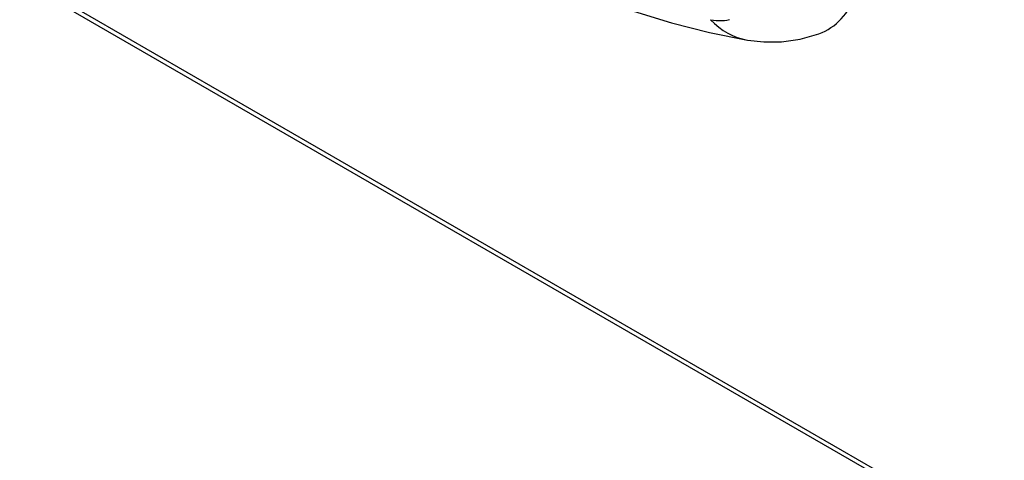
# Model space of a CAD drawing. Header units: inches. Extents: x 23 to 567, y 61 to 264.
# Tile 184 of 256: x 516.203 to 517.224, y 235.048 to 235.505. Entities that reach past the tile are written whole.
import ezdxf

# ---------------------------------------------------------------- set-up
doc = ezdxf.new("R2010")
doc.units = ezdxf.units.IN
doc.header["$MEASUREMENT"] = 0
doc.layers.add('Visible Edges(ANSI)', color=7, linetype='Continuous', lineweight=25)
doc.layers.add('Visible Tangent Edges(ANSI)', color=7, linetype='Continuous', lineweight=25)

msp = doc.modelspace()

# ---------------------------------------------------------------- linework, layer by layer
at = {"layer": 'Visible Edges(ANSI)'}
for p, q in [((515.7067, 235.8325), (517.8281, 234.6078)), ((515.711, 235.835), (517.8323, 234.6102))]:
    msp.add_line(p, q, dxfattribs=at)
at = {"layer": 'Visible Edges(ANSI)', "flags": 128}
for points in [[(516.3439, 235.8344), (516.3797, 235.8002), (516.416, 235.7675), (516.4529, 235.7361), (516.4903, 235.7063), (516.528, 235.6781), (516.5661, 235.6514), (516.6046, 235.6264), (516.6433, 235.6031), (516.6823, 235.5815), (516.7215, 235.5618), (516.7608, 235.5439), (516.8002, 235.5279), (516.8397, 235.5138), (516.8792, 235.5017), (516.9186, 235.4917), (516.958, 235.4838)], [(516.958, 235.4838), (516.975, 235.4819), (516.9934, 235.482), (517.0126, 235.4847), (517.0321, 235.4903)]]:
    msp.add_lwpolyline(points, dxfattribs=at)
at = {"layer": 'Visible Edges(ANSI)'}
msp.add_ellipse((516.9527, 235.648), major_axis=(0.0886, -0.1534), ratio=0.57735, start_param=6.184386, end_param=6.732322, dxfattribs=at)
at = {"layer": 'Visible Tangent Edges(ANSI)', "flags": 128}
msp.add_lwpolyline([(516.9197, 235.5049), (516.9227, 235.5045), (516.9256, 235.5042), (516.9285, 235.504), (516.9313, 235.504), (516.9341, 235.5042), (516.9368, 235.5045), (516.9395, 235.505)], dxfattribs=at)
at = {"layer": 'Visible Tangent Edges(ANSI)'}
msp.add_ellipse((516.9782, 235.6002), major_axis=(-0.0202, -0.1164), ratio=0.735518, start_param=5.786899, end_param=6.283185, dxfattribs=at)

doc.saveas('drawing.dxf')
